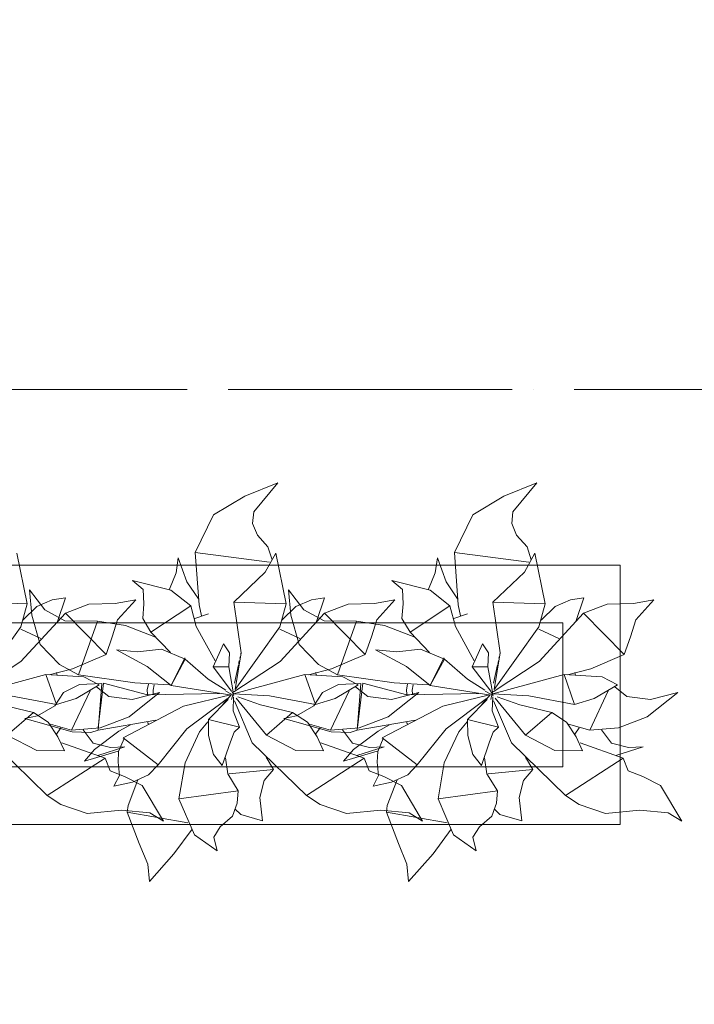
# Model space of a CAD drawing. Header units: millimetres. Extents: x -14761 to 157739, y -22400 to 107990.
# Tile 197 of 228: x 133019 to 134191, y 43933 to 45642. Entities that reach past the tile are written whole.
import ezdxf

# ---------------------------------------------------------------- set-up
doc = ezdxf.new("R2010")
doc.units = ezdxf.units.MM
doc.header["$MEASUREMENT"] = 0
doc.linetypes.add('Штриховая', pattern=[564.444447, 282.222223, -282.222223])
doc.linetypes.add('Штрихпунктирная', pattern=[670.277762, 352.777767, -176.388884, 0, -141.111112])
for name, color, linetype in [('Интерьер - Мебель', 7, 'Continuous'), ('Элемент Модели - Зона', 7, 'Continuous'), ('Элемент Модели - Оси', 7, 'Continuous')]:
    doc.layers.add(name, color=color, linetype=linetype)

msp = doc.modelspace()

# ---------------------------------------------------------------- linework, layer by layer
at = {"layer": 'Интерьер - Мебель', "color": 252, "linetype": 'Continuous', "lineweight": 5}
for p, q in [((133467.7, 44838.1), (133410.4, 44814.6)), ((133467.7, 44838.1), (133410.4, 44814.6)), ((133467.7, 44838.1), (133426, 44787.3)), ((133467.7, 44838.1), (133426, 44787.3)), ((133917.7, 44838.1), (133860.4, 44814.6)), ((133917.7, 44838.1), (133860.4, 44814.6)), ((133917.7, 44838.1), (133876, 44787.3)), ((133917.7, 44838.1), (133876, 44787.3)), ((133410.4, 44814.6), (133356.1, 44782.1)), ((133410.4, 44814.6), (133356.1, 44782.1)), ((133860.4, 44814.6), (133806.1, 44782.1)), ((133860.4, 44814.6), (133806.1, 44782.1)), ((133426, 44787.3), (133423.9, 44767.3)), ((133426, 44787.3), (133423.9, 44767.3)), ((133876, 44787.3), (133873.9, 44767.3)), ((133876, 44787.3), (133873.9, 44767.3)), ((133356.1, 44782.1), (133324.3, 44716.7)), ((133356.1, 44782.1), (133324.3, 44716.7)), ((133423.9, 44767.3), (133432.2, 44746.8)), ((133423.9, 44767.3), (133432.2, 44746.8)), ((133806.1, 44782.1), (133774.3, 44716.7)), ((133806.1, 44782.1), (133774.3, 44716.7)), ((133873.9, 44767.3), (133882.2, 44746.8)), ((133873.9, 44767.3), (133882.2, 44746.8)), ((133432.2, 44746.8), (133450.5, 44727)), ((133432.2, 44746.8), (133450.5, 44727)), ((133882.2, 44746.8), (133900.5, 44727)), ((133882.2, 44746.8), (133900.5, 44727)), ((133014.2, 44716), (133032.2, 44627.9)), ((133014.2, 44716), (133032.2, 44627.9)), ((133324.3, 44716.7), (133453.3, 44700.4)), ((133324.3, 44716.7), (133331.1, 44626.1)), ((133324.3, 44716.7), (133453.3, 44700.4)), ((133324.3, 44716.7), (133331.1, 44626.1)), ((133464.2, 44716), (133445.9, 44682.8)), ((133464.2, 44716), (133445.9, 44682.8)), ((133450.5, 44727), (133457.8, 44704.2)), ((133450.5, 44727), (133457.8, 44704.2)), ((133464.2, 44716), (133482.2, 44627.9)), ((133464.2, 44716), (133482.2, 44627.9)), ((133774.3, 44716.7), (133903.3, 44700.4)), ((133774.3, 44716.7), (133781.1, 44626.1)), ((133774.3, 44716.7), (133903.3, 44700.4)), ((133774.3, 44716.7), (133781.1, 44626.1)), ((133914.2, 44716), (133895.9, 44682.8)), ((133914.2, 44716), (133895.9, 44682.8)), ((133900.5, 44727), (133907.8, 44704.2)), ((133900.5, 44727), (133907.8, 44704.2)), ((133914.2, 44716), (133932.2, 44627.9)), ((133914.2, 44716), (133932.2, 44627.9)), ((133294.8, 44707.6), (133291.2, 44681.7)), ((133294.8, 44707.6), (133291.2, 44681.7)), ((133294.8, 44707.6), (133309.8, 44666.2)), ((133294.8, 44707.6), (133309.8, 44666.2)), ((133744.8, 44707.6), (133741.2, 44681.7)), ((133744.8, 44707.6), (133741.2, 44681.7)), ((133744.8, 44707.6), (133759.8, 44666.2)), ((133744.8, 44707.6), (133759.8, 44666.2)), ((133291.2, 44681.7), (133279.5, 44653.1)), ((133291.2, 44681.7), (133279.5, 44653.1)), ((133445.9, 44682.8), (133391.1, 44630.6)), ((133445.9, 44682.8), (133391.1, 44630.6)), ((133741.2, 44681.7), (133729.5, 44653.1)), ((133741.2, 44681.7), (133729.5, 44653.1)), ((133895.9, 44682.8), (133841.1, 44630.6)), ((133895.9, 44682.8), (133841.1, 44630.6)), ((133215.4, 44668.2), (133234, 44652.7)), ((133215.4, 44668.2), (133282, 44651.8)), ((133215.4, 44668.2), (133234, 44652.7)), ((133215.4, 44668.2), (133282, 44651.8)), ((133309.8, 44666.2), (133329.7, 44636.8)), ((133309.8, 44666.2), (133329.7, 44636.8)), ((133665.4, 44668.2), (133684, 44652.7)), ((133665.4, 44668.2), (133732, 44651.8)), ((133665.4, 44668.2), (133684, 44652.7)), ((133665.4, 44668.2), (133732, 44651.8)), ((133759.8, 44666.2), (133779.7, 44636.8)), ((133759.8, 44666.2), (133779.7, 44636.8)), ((133036.5, 44652.1), (133040.3, 44608.3)), ((133036.5, 44652.1), (133063, 44617.4)), ((133036.5, 44652.1), (133040.3, 44608.3)), ((133036.5, 44652.1), (133063, 44617.4)), ((133234, 44652.7), (133235.2, 44627.8)), ((133234, 44652.7), (133235.2, 44627.8)), ((133282, 44651.8), (133316.4, 44624.4)), ((133282, 44651.8), (133316.4, 44624.4)), ((133486.5, 44652.1), (133490.3, 44608.3)), ((133486.5, 44652.1), (133513, 44617.4)), ((133486.5, 44652.1), (133490.3, 44608.3)), ((133486.5, 44652.1), (133513, 44617.4)), ((133684, 44652.7), (133685.2, 44627.8)), ((133684, 44652.7), (133685.2, 44627.8)), ((133732, 44651.8), (133766.4, 44624.4)), ((133732, 44651.8), (133766.4, 44624.4)), ((132941.1, 44630.6), (133032.2, 44627.9)), ((132941.1, 44630.6), (133032.2, 44627.9)), ((133076.1, 44634.5), (133049.1, 44623.1)), ((133076.1, 44634.5), (133049.1, 44623.1)), ((133098.9, 44638), (133076.1, 44634.5)), ((133098.9, 44638), (133076.1, 44634.5)), ((133098.9, 44638), (133085.1, 44597)), ((133098.9, 44638), (133085.1, 44597)), ((133220.9, 44634.9), (133185.4, 44628.7)), ((133220.9, 44634.9), (133185.4, 44628.7)), ((133220.9, 44634.9), (133189.4, 44600.3)), ((133220.9, 44634.9), (133189.4, 44600.3)), ((133391.1, 44630.6), (133482.2, 44627.9)), ((133391.1, 44630.6), (133403.9, 44542.7)), ((133391.1, 44630.6), (133482.2, 44627.9)), ((133391.1, 44630.6), (133403.9, 44542.7)), ((133526.1, 44634.5), (133499.1, 44623.1)), ((133526.1, 44634.5), (133499.1, 44623.1)), ((133548.9, 44638), (133526.1, 44634.5)), ((133548.9, 44638), (133526.1, 44634.5)), ((133548.9, 44638), (133535.1, 44597)), ((133548.9, 44638), (133535.1, 44597)), ((133670.9, 44634.9), (133635.4, 44628.7)), ((133670.9, 44634.9), (133635.4, 44628.7)), ((133670.9, 44634.9), (133639.4, 44600.3)), ((133670.9, 44634.9), (133639.4, 44600.3)), ((133841.1, 44630.6), (133932.2, 44627.9)), ((133841.1, 44630.6), (133853.9, 44542.7)), ((133841.1, 44630.6), (133932.2, 44627.9)), ((133841.1, 44630.6), (133853.9, 44542.7)), ((133976.1, 44634.5), (133949.1, 44623.1)), ((133976.1, 44634.5), (133949.1, 44623.1)), ((133998.9, 44638), (133976.1, 44634.5)), ((133998.9, 44638), (133976.1, 44634.5)), ((133998.9, 44638), (133985.1, 44597)), ((133998.9, 44638), (133985.1, 44597)), ((134120.9, 44634.9), (134085.4, 44628.7)), ((134120.9, 44634.9), (134085.4, 44628.7)), ((134120.9, 44634.9), (134089.4, 44600.3)), ((134120.9, 44634.9), (134089.4, 44600.3)), ((133032.2, 44627.9), (133021.2, 44587.9)), ((133032.2, 44627.9), (133021.2, 44587.9)), ((133049.1, 44623.1), (133024.9, 44599.3)), ((133049.1, 44623.1), (133024.9, 44599.3)), ((133063, 44617.4), (133098, 44598.4)), ((133063, 44617.4), (133098, 44598.4)), ((133139.8, 44627.3), (133098.8, 44611.5)), ((133139.8, 44627.3), (133098.8, 44611.5)), ((133185.4, 44628.7), (133139.8, 44627.3)), ((133185.4, 44628.7), (133139.8, 44627.3)), ((133235.2, 44627.8), (133233.1, 44602.3)), ((133235.2, 44627.8), (133233.1, 44602.3)), ((133316.4, 44624.4), (133247.4, 44578.9)), ((133316.4, 44624.4), (133247.4, 44578.9)), ((133316.4, 44624.4), (133326.1, 44588.8)), ((133316.4, 44624.4), (133326.1, 44588.8)), ((133331.1, 44626.1), (133335.1, 44607.1)), ((133331.1, 44626.1), (133335.1, 44607.1)), ((133482.2, 44627.9), (133471.2, 44587.9)), ((133482.2, 44627.9), (133471.2, 44587.9)), ((133499.1, 44623.1), (133474.9, 44599.3)), ((133499.1, 44623.1), (133474.9, 44599.3)), ((133513, 44617.4), (133548, 44598.4)), ((133513, 44617.4), (133548, 44598.4)), ((133589.8, 44627.3), (133548.8, 44611.5)), ((133589.8, 44627.3), (133548.8, 44611.5)), ((133635.4, 44628.7), (133589.8, 44627.3)), ((133635.4, 44628.7), (133589.8, 44627.3)), ((133685.2, 44627.8), (133683.1, 44602.3)), ((133685.2, 44627.8), (133683.1, 44602.3)), ((133766.4, 44624.4), (133697.4, 44578.9)), ((133766.4, 44624.4), (133697.4, 44578.9)), ((133766.4, 44624.4), (133776.1, 44588.8)), ((133766.4, 44624.4), (133776.1, 44588.8)), ((133781.1, 44626.1), (133785.1, 44607.1)), ((133781.1, 44626.1), (133785.1, 44607.1)), ((133932.2, 44627.9), (133921.2, 44587.9)), ((133932.2, 44627.9), (133921.2, 44587.9)), ((133949.1, 44623.1), (133924.9, 44599.3)), ((133949.1, 44623.1), (133924.9, 44599.3)), ((134039.8, 44627.3), (133998.8, 44611.5)), ((134039.8, 44627.3), (133998.8, 44611.5)), ((134085.4, 44628.7), (134039.8, 44627.3)), ((134085.4, 44628.7), (134039.8, 44627.3)), ((133098.8, 44611.5), (133021.7, 44528)), ((133098.8, 44611.5), (133021.7, 44528)), ((133040.3, 44608.3), (133055, 44557.1)), ((133040.3, 44608.3), (133055, 44557.1)), ((133098, 44598.4), (133154.4, 44598)), ((133098, 44598.4), (133154.4, 44598)), ((133098.8, 44611.5), (133169.4, 44540.2)), ((133098.8, 44611.5), (133169.4, 44540.2)), ((133154.4, 44598), (133121.4, 44504.4)), ((133154.4, 44598), (133121.4, 44504.4)), ((133154.4, 44598), (133202.9, 44590.2)), ((133154.4, 44598), (133202.9, 44590.2)), ((133189.4, 44600.3), (133180.2, 44570.4)), ((133189.4, 44600.3), (133180.2, 44570.4)), ((133233.1, 44602.3), (133247.4, 44578.9)), ((133233.1, 44602.3), (133247.4, 44578.9)), ((133347.3, 44610.4), (133323.4, 44602.2)), ((133347.3, 44610.4), (133323.4, 44602.2)), ((133548.8, 44611.5), (133471.7, 44528)), ((133548.8, 44611.5), (133471.7, 44528)), ((133490.3, 44608.3), (133505, 44557.1)), ((133490.3, 44608.3), (133505, 44557.1)), ((133548, 44598.4), (133604.4, 44598)), ((133548, 44598.4), (133604.4, 44598)), ((133548.8, 44611.5), (133619.4, 44540.2)), ((133548.8, 44611.5), (133619.4, 44540.2)), ((133604.4, 44598), (133571.4, 44504.4)), ((133604.4, 44598), (133571.4, 44504.4)), ((133604.4, 44598), (133652.9, 44590.2)), ((133604.4, 44598), (133652.9, 44590.2)), ((133639.4, 44600.3), (133630.2, 44570.4)), ((133639.4, 44600.3), (133630.2, 44570.4)), ((133683.1, 44602.3), (133697.4, 44578.9)), ((133683.1, 44602.3), (133697.4, 44578.9)), ((133797.3, 44610.4), (133773.4, 44602.2)), ((133797.3, 44610.4), (133773.4, 44602.2)), ((133998.8, 44611.5), (133921.7, 44528)), ((133998.8, 44611.5), (133921.7, 44528)), ((133998.8, 44611.5), (134069.4, 44540.2)), ((133998.8, 44611.5), (134069.4, 44540.2)), ((134089.4, 44600.3), (134080.2, 44570.4)), ((134089.4, 44600.3), (134080.2, 44570.4)), ((133021.2, 44587.9), (132943.6, 44479.2)), ((133021.2, 44587.9), (132943.6, 44479.2)), ((133021.2, 44583.6), (133055.9, 44567.7)), ((133021.2, 44583.6), (133055.9, 44567.7)), ((133202.9, 44590.2), (133255.5, 44569.9)), ((133202.9, 44590.2), (133255.5, 44569.9)), ((133247.4, 44578.9), (133281.3, 44543.4)), ((133247.4, 44578.9), (133281.3, 44543.4)), ((133326.1, 44588.8), (133358.7, 44528.9)), ((133326.1, 44588.8), (133358.7, 44528.9)), ((133471.2, 44587.9), (133393.6, 44479.2)), ((133471.2, 44587.9), (133393.6, 44479.2)), ((133471.2, 44583.6), (133505.9, 44567.7)), ((133471.2, 44583.6), (133505.9, 44567.7)), ((133652.9, 44590.2), (133705.5, 44569.9)), ((133652.9, 44590.2), (133705.5, 44569.9)), ((133697.4, 44578.9), (133731.3, 44543.4)), ((133697.4, 44578.9), (133731.3, 44543.4)), ((133776.1, 44588.8), (133808.7, 44528.9)), ((133776.1, 44588.8), (133808.7, 44528.9)), ((133921.2, 44587.9), (133843.6, 44479.2)), ((133921.2, 44587.9), (133843.6, 44479.2)), ((133921.2, 44583.6), (133955.9, 44567.7)), ((133921.2, 44583.6), (133955.9, 44567.7)), ((133180.2, 44570.4), (133169.4, 44540.2)), ((133180.2, 44570.4), (133169.4, 44540.2)), ((133630.2, 44570.4), (133619.4, 44540.2)), ((133630.2, 44570.4), (133619.4, 44540.2)), ((134080.2, 44570.4), (134069.4, 44540.2)), ((134080.2, 44570.4), (134069.4, 44540.2)), ((133055, 44557.1), (133088.3, 44522.4)), ((133055, 44557.1), (133088.3, 44522.4)), ((133187.5, 44547.9), (133224.3, 44544.6)), ((133187.5, 44547.9), (133241.1, 44519)), ((133187.5, 44547.9), (133224.3, 44544.6)), ((133187.5, 44547.9), (133241.1, 44519)), ((133265.5, 44549.3), (133224.3, 44544.6)), ((133265.5, 44549.3), (133224.3, 44544.6)), ((133265.5, 44549.3), (133306.9, 44531.7)), ((133265.5, 44549.3), (133306.9, 44531.7)), ((133373.3, 44558.5), (133355.4, 44518.4)), ((133373.3, 44558.5), (133355.4, 44518.4)), ((133373.3, 44558.5), (133383.5, 44542.6)), ((133373.3, 44558.5), (133383.5, 44542.6)), ((133505, 44557.1), (133538.3, 44522.4)), ((133505, 44557.1), (133538.3, 44522.4)), ((133637.5, 44547.9), (133674.3, 44544.6)), ((133637.5, 44547.9), (133691.1, 44519)), ((133637.5, 44547.9), (133674.3, 44544.6)), ((133637.5, 44547.9), (133691.1, 44519)), ((133715.5, 44549.3), (133674.3, 44544.6)), ((133715.5, 44549.3), (133674.3, 44544.6)), ((133715.5, 44549.3), (133756.9, 44531.7)), ((133715.5, 44549.3), (133756.9, 44531.7)), ((133823.3, 44558.5), (133805.4, 44518.4)), ((133823.3, 44558.5), (133805.4, 44518.4)), ((133823.3, 44558.5), (133833.5, 44542.6)), ((133823.3, 44558.5), (133833.5, 44542.6)), ((133021.7, 44528), (132941.6, 44475.3)), ((133021.7, 44528), (132941.6, 44475.3)), ((133169.4, 44540.2), (133111, 44515.1)), ((133169.4, 44540.2), (133111, 44515.1)), ((133306, 44534.3), (133282.3, 44486)), ((133306, 44534.3), (133282.3, 44486)), ((133306.9, 44531.7), (133282.3, 44486)), ((133306.9, 44531.7), (133282.3, 44486)), ((133306, 44534.3), (133306.9, 44531.7)), ((133306, 44534.3), (133306.9, 44531.7)), ((133306.9, 44531.7), (133347, 44497.1)), ((133306.9, 44531.7), (133347, 44497.1)), ((133383.5, 44542.6), (133382.6, 44518.7)), ((133383.5, 44542.6), (133382.6, 44518.7)), ((133471.7, 44528), (133391.6, 44475.3)), ((133471.7, 44528), (133391.6, 44475.3)), ((133403.9, 44542.7), (133393.6, 44479.2)), ((133403.9, 44542.7), (133393.6, 44479.2)), ((133400.7, 44528.9), (133399.7, 44524.5)), ((133400.7, 44528.9), (133399.7, 44524.5)), ((133402.1, 44535.6), (133401.7, 44533.4)), ((133402.1, 44535.6), (133401.7, 44533.4)), ((133403.6, 44542.3), (133403.4, 44541.2)), ((133403.6, 44542.3), (133403.4, 44541.2)), ((133619.4, 44540.2), (133561, 44515.1)), ((133619.4, 44540.2), (133561, 44515.1)), ((133756, 44534.3), (133732.3, 44486)), ((133756, 44534.3), (133732.3, 44486)), ((133756.9, 44531.7), (133732.3, 44486)), ((133756.9, 44531.7), (133732.3, 44486)), ((133756, 44534.3), (133756.9, 44531.7)), ((133756, 44534.3), (133756.9, 44531.7)), ((133756.9, 44531.7), (133797, 44497.1)), ((133756.9, 44531.7), (133797, 44497.1)), ((133833.5, 44542.6), (133832.6, 44518.7)), ((133833.5, 44542.6), (133832.6, 44518.7)), ((133921.7, 44528), (133841.6, 44475.3)), ((133921.7, 44528), (133841.6, 44475.3)), ((133853.9, 44542.7), (133843.6, 44479.2)), ((133853.9, 44542.7), (133843.6, 44479.2)), ((133850.7, 44528.9), (133849.7, 44524.5)), ((133850.7, 44528.9), (133849.7, 44524.5)), ((133852.1, 44535.6), (133851.7, 44533.4)), ((133852.1, 44535.6), (133851.7, 44533.4)), ((133853.6, 44542.3), (133853.4, 44541.2)), ((133853.6, 44542.3), (133853.4, 44541.2)), ((134069.4, 44540.2), (134011, 44515.1)), ((134069.4, 44540.2), (134011, 44515.1)), ((133111, 44515.1), (133070.8, 44504.8)), ((133111, 44515.1), (133070.8, 44504.8)), ((133088.3, 44522.4), (133121.4, 44504.4)), ((133088.3, 44522.4), (133121.4, 44504.4)), ((133241.1, 44519), (133282.3, 44486)), ((133241.1, 44519), (133282.3, 44486)), ((133382.6, 44518.7), (133355.4, 44518.4)), ((133382.6, 44518.7), (133355.4, 44518.4)), ((133355.4, 44518.4), (133387.5, 44476.1)), ((133355.4, 44518.4), (133387.5, 44476.1)), ((133382.6, 44518.7), (133390.9, 44471.6)), ((133382.6, 44518.7), (133390.9, 44471.6)), ((133399.2, 44522.2), (133392.2, 44489.9)), ((133399.2, 44522.2), (133392.2, 44489.9)), ((133561, 44515.1), (133520.8, 44504.8)), ((133561, 44515.1), (133520.8, 44504.8)), ((133538.3, 44522.4), (133571.4, 44504.4)), ((133538.3, 44522.4), (133571.4, 44504.4)), ((133691.1, 44519), (133732.3, 44486)), ((133691.1, 44519), (133732.3, 44486)), ((133832.6, 44518.7), (133805.4, 44518.4)), ((133832.6, 44518.7), (133805.4, 44518.4)), ((133805.4, 44518.4), (133837.5, 44476.1)), ((133805.4, 44518.4), (133837.5, 44476.1)), ((133832.6, 44518.7), (133840.9, 44471.6)), ((133832.6, 44518.7), (133840.9, 44471.6)), ((133849.2, 44522.2), (133842.2, 44489.9)), ((133849.2, 44522.2), (133842.2, 44489.9)), ((134011, 44515.1), (133970.8, 44504.8)), ((134011, 44515.1), (133970.8, 44504.8)), ((133064.8, 44505.2), (132940.9, 44471.6)), ((133064.8, 44505.2), (132940.9, 44471.6)), ((133064.8, 44505.2), (133130.8, 44501.2)), ((133064.8, 44505.2), (133083.1, 44453.4)), ((133064.8, 44505.2), (133130.8, 44501.2)), ((133064.8, 44505.2), (133083.1, 44453.4)), ((133083.4, 44508.4), (133084.8, 44504.1)), ((133083.4, 44508.4), (133084.8, 44504.1)), ((133121.4, 44504.4), (133219.5, 44490.6)), ((133121.4, 44504.4), (133219.5, 44490.6)), ((133130.8, 44501.2), (133157.4, 44487.4)), ((133130.8, 44501.2), (133157.4, 44487.4)), ((133347, 44497.1), (133377.3, 44477.9)), ((133347, 44497.1), (133377.3, 44477.9)), ((133514.8, 44505.2), (133390.9, 44471.6)), ((133514.8, 44505.2), (133390.9, 44471.6)), ((133514.8, 44505.2), (133580.8, 44501.2)), ((133514.8, 44505.2), (133533.1, 44453.4)), ((133514.8, 44505.2), (133580.8, 44501.2)), ((133514.8, 44505.2), (133533.1, 44453.4)), ((133533.4, 44508.4), (133534.8, 44504.1)), ((133533.4, 44508.4), (133534.8, 44504.1)), ((133571.4, 44504.4), (133669.5, 44490.6)), ((133571.4, 44504.4), (133669.5, 44490.6)), ((133580.8, 44501.2), (133607.4, 44487.4)), ((133580.8, 44501.2), (133607.4, 44487.4)), ((133797, 44497.1), (133827.3, 44477.9)), ((133797, 44497.1), (133827.3, 44477.9)), ((133964.8, 44505.2), (133840.9, 44471.6)), ((133964.8, 44505.2), (133840.9, 44471.6)), ((133964.8, 44505.2), (134030.8, 44501.2)), ((133964.8, 44505.2), (133983.1, 44453.4)), ((133964.8, 44505.2), (134030.8, 44501.2)), ((133964.8, 44505.2), (133983.1, 44453.4)), ((133983.4, 44508.4), (133984.8, 44504.1)), ((133983.4, 44508.4), (133984.8, 44504.1)), ((134030.8, 44501.2), (134057.4, 44487.4)), ((134030.8, 44501.2), (134057.4, 44487.4)), ((133123.2, 44488.1), (133095.4, 44473.8)), ((133123.2, 44488.1), (133095.4, 44473.8)), ((133141.6, 44476.7), (133109.3, 44408.8)), ((133141.6, 44476.7), (133109.3, 44408.8)), ((133157.4, 44487.4), (133117.3, 44463.5)), ((133157.4, 44487.4), (133117.3, 44463.5)), ((133161.9, 44489.4), (133123.2, 44488.1)), ((133161.9, 44489.4), (133123.2, 44488.1)), ((133152.7, 44483.6), (133174, 44467.3)), ((133152.7, 44483.6), (133174, 44467.3)), ((133161.9, 44489.4), (133155.5, 44408.6)), ((133161.9, 44489.4), (133155.5, 44408.6)), ((133165.1, 44490.1), (133156, 44413)), ((133165.1, 44490.1), (133156, 44413)), ((133165.1, 44490.1), (133241.6, 44470.2)), ((133165.1, 44490.1), (133241.6, 44470.2)), ((133219.5, 44490.6), (133279.5, 44487.4)), ((133219.5, 44490.6), (133279.5, 44487.4)), ((133243.1, 44488.7), (133241.1, 44478.6)), ((133243.1, 44488.7), (133241.1, 44478.6)), ((133241.1, 44478.6), (133241.6, 44470.8)), ((133241.1, 44478.6), (133241.6, 44470.8)), ((133253, 44487.4), (133251.1, 44478.2)), ((133253, 44487.4), (133251.1, 44478.2)), ((133251.1, 44478.2), (133251.5, 44471.6)), ((133251.1, 44478.2), (133251.5, 44471.6)), ((133282.3, 44486), (133384.4, 44470.1)), ((133282.3, 44486), (133384.4, 44470.1)), ((133377.5, 44476.4), (133391.4, 44469)), ((133377.5, 44476.4), (133391.4, 44469)), ((133573.2, 44488.1), (133545.4, 44473.8)), ((133573.2, 44488.1), (133545.4, 44473.8)), ((133591.6, 44476.7), (133559.3, 44408.8)), ((133591.6, 44476.7), (133559.3, 44408.8)), ((133607.4, 44487.4), (133567.3, 44463.5)), ((133607.4, 44487.4), (133567.3, 44463.5)), ((133611.9, 44489.4), (133573.2, 44488.1)), ((133611.9, 44489.4), (133573.2, 44488.1)), ((133602.7, 44483.6), (133624, 44467.3)), ((133602.7, 44483.6), (133624, 44467.3)), ((133611.9, 44489.4), (133605.5, 44408.6)), ((133611.9, 44489.4), (133605.5, 44408.6)), ((133615.1, 44490.1), (133606, 44413)), ((133615.1, 44490.1), (133606, 44413)), ((133615.1, 44490.1), (133691.6, 44470.2)), ((133615.1, 44490.1), (133691.6, 44470.2)), ((133669.5, 44490.6), (133729.5, 44487.4)), ((133669.5, 44490.6), (133729.5, 44487.4)), ((133693.1, 44488.7), (133691.1, 44478.6)), ((133693.1, 44488.7), (133691.1, 44478.6)), ((133691.1, 44478.6), (133691.6, 44470.8)), ((133691.1, 44478.6), (133691.6, 44470.8)), ((133703, 44487.4), (133701.1, 44478.2)), ((133703, 44487.4), (133701.1, 44478.2)), ((133701.1, 44478.2), (133701.5, 44471.6)), ((133701.1, 44478.2), (133701.5, 44471.6)), ((133732.3, 44486), (133834.4, 44470.1)), ((133732.3, 44486), (133834.4, 44470.1)), ((133827.5, 44476.4), (133841.4, 44469)), ((133827.5, 44476.4), (133841.4, 44469)), ((134041.6, 44476.7), (134009.3, 44408.8)), ((134041.6, 44476.7), (134009.3, 44408.8)), ((134057.4, 44487.4), (134017.3, 44463.5)), ((134057.4, 44487.4), (134017.3, 44463.5)), ((134052.7, 44483.6), (134074, 44467.3)), ((134052.7, 44483.6), (134074, 44467.3)), ((133003.3, 44468.3), (133083.1, 44453.4)), ((133003.3, 44468.3), (133083.1, 44453.4)), ((133095.4, 44473.8), (133080.5, 44451)), ((133095.4, 44473.8), (133080.5, 44451)), ((133117.3, 44463.5), (133083.1, 44453.4)), ((133117.3, 44463.5), (133083.1, 44453.4)), ((133174, 44467.3), (133214.9, 44462.1)), ((133174, 44467.3), (133214.9, 44462.1)), ((133262.3, 44473.7), (133209.3, 44431.6)), ((133262.3, 44473.7), (133209.3, 44431.6)), ((133262.3, 44473.7), (133214.9, 44462.1)), ((133262.3, 44473.7), (133214.9, 44462.1)), ((133366.5, 44472.4), (133241.6, 44470.2)), ((133366.5, 44472.4), (133241.6, 44470.2)), ((133385.3, 44470.2), (133304, 44450.2)), ((133385.3, 44470.2), (133304, 44450.2)), ((133380.1, 44463.5), (133309.8, 44411)), ((133380.1, 44463.5), (133309.8, 44411)), ((133381.2, 44461.8), (133347.1, 44427.4)), ((133381.2, 44461.8), (133347.1, 44427.4)), ((133386.5, 44469.9), (133372.1, 44453)), ((133386.5, 44469.9), (133372.1, 44453)), ((133389.3, 44469.9), (133387.4, 44462)), ((133389.3, 44469.9), (133387.4, 44462)), ((133387.8, 44475.6), (133391.4, 44469)), ((133387.8, 44475.6), (133391.4, 44469)), ((133390.4, 44474.4), (133389.9, 44472.2)), ((133390.4, 44474.4), (133389.9, 44472.2)), ((133390.1, 44472.7), (133390.9, 44471.6)), ((133390.1, 44472.7), (133390.9, 44471.6)), ((133390.8, 44466.2), (133390.1, 44442.2)), ((133390.8, 44466.2), (133390.1, 44442.2)), ((133390.9, 44471.6), (133453.3, 44468.3)), ((133390.9, 44471.6), (133453.3, 44468.3)), ((133392.4, 44459.7), (133423.3, 44386.6)), ((133392.4, 44459.7), (133423.3, 44386.6)), ((133395.1, 44464.4), (133447.9, 44400.2)), ((133395.1, 44464.4), (133447.9, 44400.2)), ((133398.4, 44466.5), (133437.9, 44452.5)), ((133398.4, 44466.5), (133437.9, 44452.5)), ((133453.3, 44468.3), (133533.1, 44453.4)), ((133453.3, 44468.3), (133533.1, 44453.4)), ((133545.4, 44473.8), (133530.5, 44451)), ((133545.4, 44473.8), (133530.5, 44451)), ((133567.3, 44463.5), (133533.1, 44453.4)), ((133567.3, 44463.5), (133533.1, 44453.4)), ((133624, 44467.3), (133664.9, 44462.1)), ((133624, 44467.3), (133664.9, 44462.1)), ((133712.3, 44473.7), (133659.3, 44431.6)), ((133712.3, 44473.7), (133659.3, 44431.6)), ((133712.3, 44473.7), (133664.9, 44462.1)), ((133712.3, 44473.7), (133664.9, 44462.1)), ((133816.5, 44472.4), (133691.6, 44470.2)), ((133816.5, 44472.4), (133691.6, 44470.2)), ((133835.3, 44470.2), (133754, 44450.2)), ((133835.3, 44470.2), (133754, 44450.2)), ((133830.1, 44463.5), (133759.8, 44411)), ((133830.1, 44463.5), (133759.8, 44411)), ((133831.2, 44461.8), (133797.1, 44427.4)), ((133831.2, 44461.8), (133797.1, 44427.4)), ((133836.5, 44469.9), (133822.1, 44453)), ((133836.5, 44469.9), (133822.1, 44453)), ((133839.3, 44469.9), (133837.4, 44462)), ((133839.3, 44469.9), (133837.4, 44462)), ((133837.8, 44475.6), (133841.4, 44469)), ((133837.8, 44475.6), (133841.4, 44469)), ((133840.4, 44474.4), (133839.9, 44472.2)), ((133840.4, 44474.4), (133839.9, 44472.2)), ((133840.1, 44472.7), (133840.9, 44471.6)), ((133840.1, 44472.7), (133840.9, 44471.6)), ((133840.8, 44466.2), (133840.1, 44442.2)), ((133840.8, 44466.2), (133840.1, 44442.2)), ((133840.9, 44471.6), (133903.3, 44468.3)), ((133840.9, 44471.6), (133903.3, 44468.3)), ((133842.4, 44459.7), (133873.3, 44386.6)), ((133842.4, 44459.7), (133873.3, 44386.6)), ((133845.1, 44464.4), (133897.9, 44400.2)), ((133845.1, 44464.4), (133897.9, 44400.2)), ((133848.4, 44466.5), (133887.9, 44452.5)), ((133848.4, 44466.5), (133887.9, 44452.5)), ((133903.3, 44468.3), (133983.1, 44453.4)), ((133903.3, 44468.3), (133983.1, 44453.4)), ((134017.3, 44463.5), (133983.1, 44453.4)), ((134017.3, 44463.5), (133983.1, 44453.4)), ((134074, 44467.3), (134114.9, 44462.1)), ((134074, 44467.3), (134114.9, 44462.1)), ((134162.3, 44473.7), (134109.3, 44431.6)), ((134162.3, 44473.7), (134109.3, 44431.6)), ((134162.3, 44473.7), (134114.9, 44462.1)), ((134162.3, 44473.7), (134114.9, 44462.1)), ((132987.9, 44452.5), (133043.3, 44439.2)), ((132987.9, 44452.5), (133043.3, 44439.2)), ((133080.5, 44451), (133050.4, 44433.4)), ((133080.5, 44451), (133050.4, 44433.4)), ((133304, 44450.2), (133198.9, 44395.6)), ((133304, 44450.2), (133198.9, 44395.6)), ((133390.1, 44442.2), (133400.9, 44413.8)), ((133390.1, 44442.2), (133400.9, 44413.8)), ((133437.9, 44452.5), (133493.3, 44439.2)), ((133437.9, 44452.5), (133493.3, 44439.2)), ((133530.5, 44451), (133500.4, 44433.4)), ((133530.5, 44451), (133500.4, 44433.4)), ((133754, 44450.2), (133648.9, 44395.6)), ((133754, 44450.2), (133648.9, 44395.6)), ((133840.1, 44442.2), (133850.9, 44413.8)), ((133840.1, 44442.2), (133850.9, 44413.8)), ((133887.9, 44452.5), (133943.3, 44439.2)), ((133887.9, 44452.5), (133943.3, 44439.2)), ((133043.3, 44439.2), (132997.9, 44400.2)), ((133043.3, 44439.2), (132997.9, 44400.2)), ((133050.4, 44433.4), (133028.1, 44428.6)), ((133050.4, 44433.4), (133028.1, 44428.6)), ((133028.1, 44428.6), (133110.3, 44405.9)), ((133028.1, 44428.6), (133110.3, 44405.9)), ((133043.3, 44439.2), (133069.1, 44422.5)), ((133043.3, 44439.2), (133069.1, 44422.5)), ((133256.1, 44426.1), (133155.5, 44408.6)), ((133256.1, 44426.1), (133155.5, 44408.6)), ((133209.3, 44431.6), (133159.2, 44412.5)), ((133209.3, 44431.6), (133159.2, 44412.5)), ((133347.1, 44427.4), (133400.9, 44413.8)), ((133347.1, 44427.4), (133347.5, 44399.6)), ((133347.1, 44427.4), (133400.9, 44413.8)), ((133347.1, 44427.4), (133347.5, 44399.6)), ((133493.3, 44439.2), (133447.9, 44400.2)), ((133493.3, 44439.2), (133447.9, 44400.2)), ((133500.4, 44433.4), (133478.1, 44428.6)), ((133500.4, 44433.4), (133478.1, 44428.6)), ((133478.1, 44428.6), (133560.3, 44405.9)), ((133478.1, 44428.6), (133560.3, 44405.9)), ((133493.3, 44439.2), (133519.1, 44422.5)), ((133493.3, 44439.2), (133519.1, 44422.5)), ((133706.1, 44426.1), (133605.5, 44408.6)), ((133706.1, 44426.1), (133605.5, 44408.6)), ((133659.3, 44431.6), (133609.2, 44412.5)), ((133659.3, 44431.6), (133609.2, 44412.5)), ((133797.1, 44427.4), (133850.9, 44413.8)), ((133797.1, 44427.4), (133797.5, 44399.6)), ((133797.1, 44427.4), (133850.9, 44413.8)), ((133797.1, 44427.4), (133797.5, 44399.6)), ((133943.3, 44439.2), (133897.9, 44400.2)), ((133943.3, 44439.2), (133897.9, 44400.2)), ((133943.3, 44439.2), (133969.1, 44422.5)), ((133943.3, 44439.2), (133969.1, 44422.5)), ((134109.3, 44431.6), (134059.2, 44412.5)), ((134109.3, 44431.6), (134059.2, 44412.5)), ((133069.1, 44422.5), (133085.9, 44396.8)), ((133069.1, 44422.5), (133085.9, 44396.8)), ((133072.7, 44419), (133109.3, 44408.8)), ((133072.7, 44419), (133109.3, 44408.8)), ((133091, 44412.8), (133083.2, 44401.7)), ((133091, 44412.8), (133083.2, 44401.7)), ((133159.2, 44412.5), (133109.3, 44408.8)), ((133159.2, 44412.5), (133109.3, 44408.8)), ((133129.8, 44409.2), (133147.2, 44386.2)), ((133129.8, 44409.2), (133147.2, 44386.2)), ((133155.5, 44408.6), (133143.2, 44404.5)), ((133155.5, 44408.6), (133143.2, 44404.5)), ((133211.9, 44418), (133191.9, 44406.6)), ((133211.9, 44418), (133191.9, 44406.6)), ((133241.4, 44421.7), (133242.9, 44419.5)), ((133241.4, 44421.7), (133242.9, 44419.5)), ((133309.8, 44411), (133259.9, 44348.7)), ((133309.8, 44411), (133259.9, 44348.7)), ((133346.3, 44422.9), (133331.8, 44406)), ((133346.3, 44422.9), (133331.8, 44406)), ((133400.9, 44413.8), (133391.8, 44404.9)), ((133400.9, 44413.8), (133391.8, 44404.9)), ((133519.1, 44422.5), (133535.9, 44396.8)), ((133519.1, 44422.5), (133535.9, 44396.8)), ((133522.7, 44419), (133559.3, 44408.8)), ((133522.7, 44419), (133559.3, 44408.8)), ((133541, 44412.8), (133533.2, 44401.7)), ((133541, 44412.8), (133533.2, 44401.7)), ((133609.2, 44412.5), (133559.3, 44408.8)), ((133609.2, 44412.5), (133559.3, 44408.8)), ((133579.8, 44409.2), (133597.2, 44386.2)), ((133579.8, 44409.2), (133597.2, 44386.2)), ((133605.5, 44408.6), (133593.2, 44404.5)), ((133605.5, 44408.6), (133593.2, 44404.5)), ((133661.9, 44418), (133641.9, 44406.6)), ((133661.9, 44418), (133641.9, 44406.6)), ((133691.4, 44421.7), (133692.9, 44419.5)), ((133691.4, 44421.7), (133692.9, 44419.5)), ((133759.8, 44411), (133709.9, 44348.7)), ((133759.8, 44411), (133709.9, 44348.7)), ((133796.3, 44422.9), (133781.8, 44406)), ((133796.3, 44422.9), (133781.8, 44406)), ((133850.9, 44413.8), (133841.8, 44404.9)), ((133850.9, 44413.8), (133841.8, 44404.9)), ((133969.1, 44422.5), (133985.9, 44396.8)), ((133969.1, 44422.5), (133985.9, 44396.8)), ((133972.7, 44419), (134009.3, 44408.8)), ((133972.7, 44419), (134009.3, 44408.8)), ((133991, 44412.8), (133983.2, 44401.7)), ((133991, 44412.8), (133983.2, 44401.7)), ((134059.2, 44412.5), (134009.3, 44408.8)), ((134059.2, 44412.5), (134009.3, 44408.8)), ((134029.8, 44409.2), (134047.2, 44386.2)), ((134029.8, 44409.2), (134047.2, 44386.2)), ((132997.9, 44400.2), (133049, 44373.5)), ((132997.9, 44400.2), (133049, 44373.5)), ((133085.9, 44396.8), (133097, 44372.7)), ((133085.9, 44396.8), (133097, 44372.7)), ((133110.3, 44405.9), (133143.2, 44404.5)), ((133110.3, 44405.9), (133143.2, 44404.5)), ((133191.9, 44406.6), (133149.2, 44375.1)), ((133191.9, 44406.6), (133149.2, 44375.1)), ((133200.9, 44394), (133191.2, 44371.6)), ((133200.9, 44394), (133191.2, 44371.6)), ((133198.9, 44395.6), (133259.9, 44348.7)), ((133198.9, 44395.6), (133259.9, 44348.7)), ((133331.8, 44406), (133306.6, 44351.8)), ((133331.8, 44406), (133306.6, 44351.8)), ((133347.5, 44399.6), (133356.2, 44366.1)), ((133347.5, 44399.6), (133356.2, 44366.1)), ((133391.8, 44404.9), (133385.3, 44388.2)), ((133391.8, 44404.9), (133385.3, 44388.2)), ((133447.9, 44400.2), (133499, 44373.5)), ((133447.9, 44400.2), (133499, 44373.5)), ((133535.9, 44396.8), (133547, 44372.7)), ((133535.9, 44396.8), (133547, 44372.7)), ((133560.3, 44405.9), (133593.2, 44404.5)), ((133560.3, 44405.9), (133593.2, 44404.5)), ((133641.9, 44406.6), (133599.2, 44375.1)), ((133641.9, 44406.6), (133599.2, 44375.1)), ((133650.9, 44394), (133641.2, 44371.6)), ((133650.9, 44394), (133641.2, 44371.6)), ((133648.9, 44395.6), (133709.9, 44348.7)), ((133648.9, 44395.6), (133709.9, 44348.7)), ((133781.8, 44406), (133756.6, 44351.8)), ((133781.8, 44406), (133756.6, 44351.8)), ((133797.5, 44399.6), (133806.2, 44366.1)), ((133797.5, 44399.6), (133806.2, 44366.1)), ((133841.8, 44404.9), (133835.3, 44388.2)), ((133841.8, 44404.9), (133835.3, 44388.2)), ((133897.9, 44400.2), (133949, 44373.5)), ((133897.9, 44400.2), (133949, 44373.5)), ((133985.9, 44396.8), (133997, 44372.7)), ((133985.9, 44396.8), (133997, 44372.7)), ((132973.3, 44386.6), (133067.3, 44295.2)), ((132973.3, 44386.6), (133067.3, 44295.2)), ((133049, 44373.5), (133097, 44372.7)), ((133049, 44373.5), (133097, 44372.7)), ((133092.6, 44386.8), (133167.6, 44359.9)), ((133092.6, 44386.8), (133167.6, 44359.9)), ((133149.2, 44375.1), (133131.9, 44354.7)), ((133149.2, 44375.1), (133131.9, 44354.7)), ((133147.2, 44386.2), (133176.9, 44378.7)), ((133147.2, 44386.2), (133176.9, 44378.7)), ((133202.1, 44379.9), (133154.9, 44364.9)), ((133202.1, 44379.9), (133154.9, 44364.9)), ((133202.1, 44379.9), (133176.9, 44378.7)), ((133202.1, 44379.9), (133176.9, 44378.7)), ((133385.3, 44388.2), (133371.1, 44347.5)), ((133385.3, 44388.2), (133371.1, 44347.5)), ((133423.3, 44386.6), (133517.3, 44295.2)), ((133423.3, 44386.6), (133517.3, 44295.2)), ((133499, 44373.5), (133547, 44372.7)), ((133499, 44373.5), (133547, 44372.7)), ((133542.6, 44386.8), (133617.6, 44359.9)), ((133542.6, 44386.8), (133617.6, 44359.9)), ((133599.2, 44375.1), (133581.9, 44354.7)), ((133599.2, 44375.1), (133581.9, 44354.7)), ((133597.2, 44386.2), (133626.9, 44378.7)), ((133597.2, 44386.2), (133626.9, 44378.7)), ((133652.1, 44379.9), (133604.9, 44364.9)), ((133652.1, 44379.9), (133604.9, 44364.9)), ((133652.1, 44379.9), (133626.9, 44378.7)), ((133652.1, 44379.9), (133626.9, 44378.7)), ((133835.3, 44388.2), (133821.1, 44347.5)), ((133835.3, 44388.2), (133821.1, 44347.5)), ((133873.3, 44386.6), (133967.3, 44295.2)), ((133873.3, 44386.6), (133967.3, 44295.2)), ((133949, 44373.5), (133997, 44372.7)), ((133949, 44373.5), (133997, 44372.7)), ((133992.6, 44386.8), (134067.6, 44359.9)), ((133992.6, 44386.8), (134067.6, 44359.9)), ((134047.2, 44386.2), (134076.9, 44378.7)), ((134047.2, 44386.2), (134076.9, 44378.7)), ((134102.1, 44379.9), (134054.9, 44364.9)), ((134102.1, 44379.9), (134054.9, 44364.9)), ((134102.1, 44379.9), (134076.9, 44378.7)), ((134102.1, 44379.9), (134076.9, 44378.7)), ((133167.6, 44359.9), (133067.3, 44295.2)), ((133167.6, 44359.9), (133067.3, 44295.2)), ((133190.5, 44372.2), (133131.9, 44354.7)), ((133190.5, 44372.2), (133131.9, 44354.7)), ((133167.6, 44359.9), (133176.3, 44338.1)), ((133167.6, 44359.9), (133176.3, 44338.1)), ((133191.2, 44371.6), (133190.3, 44353.3)), ((133191.2, 44371.6), (133190.3, 44353.3)), ((133356.2, 44366.1), (133371.1, 44347.5)), ((133356.2, 44366.1), (133371.1, 44347.5)), ((133376.6, 44360.4), (133380.9, 44332.8)), ((133376.6, 44360.4), (133380.9, 44332.8)), ((133447.7, 44361.5), (133460.3, 44340.1)), ((133447.7, 44361.5), (133460.3, 44340.1)), ((133451.3, 44359.7), (133448.5, 44358.9)), ((133451.3, 44359.7), (133448.5, 44358.9)), ((133617.6, 44359.9), (133517.3, 44295.2)), ((133617.6, 44359.9), (133517.3, 44295.2)), ((133640.5, 44372.2), (133581.9, 44354.7)), ((133640.5, 44372.2), (133581.9, 44354.7)), ((133617.6, 44359.9), (133626.3, 44338.1)), ((133617.6, 44359.9), (133626.3, 44338.1)), ((133641.2, 44371.6), (133640.3, 44353.3)), ((133641.2, 44371.6), (133640.3, 44353.3)), ((133806.2, 44366.1), (133821.1, 44347.5)), ((133806.2, 44366.1), (133821.1, 44347.5)), ((133826.6, 44360.4), (133830.9, 44332.8)), ((133826.6, 44360.4), (133830.9, 44332.8)), ((133897.7, 44361.5), (133910.3, 44340.1)), ((133897.7, 44361.5), (133910.3, 44340.1)), ((133901.3, 44359.7), (133898.5, 44358.9)), ((133901.3, 44359.7), (133898.5, 44358.9)), ((134067.6, 44359.9), (133967.3, 44295.2)), ((134067.6, 44359.9), (133967.3, 44295.2)), ((134067.6, 44359.9), (134076.3, 44338.1)), ((134067.6, 44359.9), (134076.3, 44338.1)), ((133190.3, 44353.3), (133192.6, 44330.1)), ((133190.3, 44353.3), (133192.6, 44330.1)), ((133259.9, 44348.7), (133243.3, 44331.2)), ((133259.9, 44348.7), (133243.3, 44331.2)), ((133306.6, 44351.8), (133295.9, 44289.5)), ((133306.6, 44351.8), (133295.9, 44289.5)), ((133460.3, 44340.1), (133383.1, 44332.9)), ((133460.3, 44340.1), (133383.1, 44332.9)), ((133460.3, 44340.1), (133444.2, 44321.3)), ((133460.3, 44340.1), (133444.2, 44321.3)), ((133640.3, 44353.3), (133642.6, 44330.1)), ((133640.3, 44353.3), (133642.6, 44330.1)), ((133709.9, 44348.7), (133693.3, 44331.2)), ((133709.9, 44348.7), (133693.3, 44331.2)), ((133756.6, 44351.8), (133745.9, 44289.5)), ((133756.6, 44351.8), (133745.9, 44289.5)), ((133910.3, 44340.1), (133833.1, 44332.9)), ((133910.3, 44340.1), (133833.1, 44332.9)), ((133910.3, 44340.1), (133894.2, 44321.3)), ((133910.3, 44340.1), (133894.2, 44321.3)), ((133176.3, 44338.1), (133201.6, 44328.2)), ((133176.3, 44338.1), (133201.6, 44328.2)), ((133192.6, 44330.1), (133183.2, 44311.3)), ((133192.6, 44330.1), (133183.2, 44311.3)), ((133201.6, 44328.2), (133232.2, 44312.5)), ((133201.6, 44328.2), (133232.2, 44312.5)), ((133224.7, 44322.4), (133207.7, 44277.6)), ((133224.7, 44322.4), (133207.7, 44277.6)), ((133243.3, 44331.2), (133215.1, 44318.2)), ((133243.3, 44331.2), (133215.1, 44318.2)), ((133380.9, 44332.8), (133398.9, 44303.2)), ((133380.9, 44332.8), (133398.9, 44303.2)), ((133626.3, 44338.1), (133651.6, 44328.2)), ((133626.3, 44338.1), (133651.6, 44328.2)), ((133642.6, 44330.1), (133633.2, 44311.3)), ((133642.6, 44330.1), (133633.2, 44311.3)), ((133651.6, 44328.2), (133682.2, 44312.5)), ((133651.6, 44328.2), (133682.2, 44312.5)), ((133674.7, 44322.4), (133657.7, 44277.6)), ((133674.7, 44322.4), (133657.7, 44277.6)), ((133693.3, 44331.2), (133665.1, 44318.2)), ((133693.3, 44331.2), (133665.1, 44318.2)), ((133830.9, 44332.8), (133848.9, 44303.2)), ((133830.9, 44332.8), (133848.9, 44303.2)), ((134076.3, 44338.1), (134101.6, 44328.2)), ((134076.3, 44338.1), (134101.6, 44328.2)), ((134101.6, 44328.2), (134132.2, 44312.5)), ((134101.6, 44328.2), (134132.2, 44312.5)), ((133215.1, 44318.2), (133183.2, 44311.3)), ((133215.1, 44318.2), (133183.2, 44311.3)), ((133232.2, 44312.5), (133269.1, 44250.7)), ((133232.2, 44312.5), (133269.1, 44250.7)), ((133444.2, 44321.3), (133436.6, 44291.8)), ((133444.2, 44321.3), (133436.6, 44291.8)), ((133665.1, 44318.2), (133633.2, 44311.3)), ((133665.1, 44318.2), (133633.2, 44311.3)), ((133682.2, 44312.5), (133719.1, 44250.7)), ((133682.2, 44312.5), (133719.1, 44250.7)), ((133894.2, 44321.3), (133886.6, 44291.8)), ((133894.2, 44321.3), (133886.6, 44291.8)), ((134132.2, 44312.5), (134169.1, 44250.7)), ((134132.2, 44312.5), (134169.1, 44250.7)), ((133067.3, 44295.2), (133091.1, 44279.4)), ((133067.3, 44295.2), (133091.1, 44279.4)), ((133398.9, 44303.2), (133295.9, 44289.5)), ((133398.9, 44303.2), (133295.9, 44289.5)), ((133295.9, 44289.5), (133322.8, 44227)), ((133295.9, 44289.5), (133322.8, 44227)), ((133398.9, 44303.2), (133397.2, 44282)), ((133398.9, 44303.2), (133397.2, 44282)), ((133436.6, 44291.8), (133441.2, 44251)), ((133436.6, 44291.8), (133441.2, 44251)), ((133517.3, 44295.2), (133541.1, 44279.4)), ((133517.3, 44295.2), (133541.1, 44279.4)), ((133848.9, 44303.2), (133745.9, 44289.5)), ((133848.9, 44303.2), (133745.9, 44289.5)), ((133745.9, 44289.5), (133772.8, 44227)), ((133745.9, 44289.5), (133772.8, 44227)), ((133848.9, 44303.2), (133847.2, 44282)), ((133848.9, 44303.2), (133847.2, 44282)), ((133886.6, 44291.8), (133891.2, 44251)), ((133886.6, 44291.8), (133891.2, 44251)), ((133967.3, 44295.2), (133991.1, 44279.4)), ((133967.3, 44295.2), (133991.1, 44279.4)), ((133091.1, 44279.4), (133136.9, 44264.1)), ((133091.1, 44279.4), (133136.9, 44264.1)), ((133207.7, 44277.6), (133206.3, 44266.1)), ((133207.7, 44277.6), (133206.3, 44266.1)), ((133397.2, 44282), (133389.1, 44259.3)), ((133397.2, 44282), (133389.1, 44259.3)), ((133393.2, 44272.3), (133403.4, 44262.4)), ((133393.2, 44272.3), (133403.4, 44262.4)), ((133541.1, 44279.4), (133586.9, 44264.1)), ((133541.1, 44279.4), (133586.9, 44264.1)), ((133657.7, 44277.6), (133656.3, 44266.1)), ((133657.7, 44277.6), (133656.3, 44266.1)), ((133847.2, 44282), (133839.1, 44259.3)), ((133847.2, 44282), (133839.1, 44259.3)), ((133843.2, 44272.3), (133853.4, 44262.4)), ((133843.2, 44272.3), (133853.4, 44262.4)), ((133991.1, 44279.4), (134036.9, 44264.1)), ((133991.1, 44279.4), (134036.9, 44264.1)), ((133196.4, 44269.9), (133136.9, 44264.1)), ((133196.4, 44269.9), (133136.9, 44264.1)), ((133196.4, 44269.9), (133245.7, 44265.2)), ((133196.4, 44269.9), (133245.7, 44265.2)), ((133206.3, 44266.1), (133311.6, 44248)), ((133206.3, 44266.1), (133227, 44212)), ((133206.3, 44266.1), (133311.6, 44248)), ((133206.3, 44266.1), (133227, 44212)), ((133245.7, 44265.2), (133269.1, 44250.7)), ((133245.7, 44265.2), (133269.1, 44250.7)), ((133389.1, 44259.3), (133367.8, 44240.8)), ((133389.1, 44259.3), (133367.8, 44240.8)), ((133403.4, 44262.4), (133441.2, 44251)), ((133403.4, 44262.4), (133441.2, 44251)), ((133646.4, 44269.9), (133586.9, 44264.1)), ((133646.4, 44269.9), (133586.9, 44264.1)), ((133646.4, 44269.9), (133695.7, 44265.2)), ((133646.4, 44269.9), (133695.7, 44265.2)), ((133656.3, 44266.1), (133761.6, 44248)), ((133656.3, 44266.1), (133677, 44212)), ((133656.3, 44266.1), (133761.6, 44248)), ((133656.3, 44266.1), (133677, 44212)), ((133695.7, 44265.2), (133719.1, 44250.7)), ((133695.7, 44265.2), (133719.1, 44250.7)), ((133839.1, 44259.3), (133817.8, 44240.8)), ((133839.1, 44259.3), (133817.8, 44240.8)), ((133853.4, 44262.4), (133891.2, 44251)), ((133853.4, 44262.4), (133891.2, 44251)), ((134096.4, 44269.9), (134036.9, 44264.1)), ((134096.4, 44269.9), (134036.9, 44264.1)), ((134096.4, 44269.9), (134145.7, 44265.2)), ((134096.4, 44269.9), (134145.7, 44265.2)), ((134145.7, 44265.2), (134169.1, 44250.7)), ((134145.7, 44265.2), (134169.1, 44250.7)), ((133367.8, 44240.8), (133356.4, 44223)), ((133367.8, 44240.8), (133356.4, 44223)), ((133817.8, 44240.8), (133806.4, 44223)), ((133817.8, 44240.8), (133806.4, 44223)), ((133318.7, 44236.6), (133287.3, 44194.2)), ((133318.7, 44236.6), (133287.3, 44194.2)), ((133322.8, 44227), (133362.4, 44199.2)), ((133322.8, 44227), (133362.4, 44199.2)), ((133356.4, 44223), (133362.4, 44199.2)), ((133356.4, 44223), (133362.4, 44199.2)), ((133768.7, 44236.6), (133737.3, 44194.2)), ((133768.7, 44236.6), (133737.3, 44194.2)), ((133772.8, 44227), (133812.4, 44199.2)), ((133772.8, 44227), (133812.4, 44199.2)), ((133806.4, 44223), (133812.4, 44199.2)), ((133806.4, 44223), (133812.4, 44199.2)), ((133227, 44212), (133241.9, 44176.1)), ((133227, 44212), (133241.9, 44176.1)), ((133677, 44212), (133691.9, 44176.1)), ((133677, 44212), (133691.9, 44176.1)), ((133287.3, 44194.2), (133244.8, 44146.1)), ((133287.3, 44194.2), (133244.8, 44146.1)), ((133737.3, 44194.2), (133694.8, 44146.1)), ((133737.3, 44194.2), (133694.8, 44146.1)), ((133241.9, 44176.1), (133244.8, 44146.1)), ((133241.9, 44176.1), (133244.8, 44146.1)), ((133691.9, 44176.1), (133694.8, 44146.1)), ((133691.9, 44176.1), (133694.8, 44146.1))]:
    msp.add_line(p, q, dxfattribs=at)
at = {"layer": 'Интерьер - Мебель', "color": 7, "linetype": 'Continuous', "lineweight": 15}
for p, q in [((134062.4, 44695.1), (132262.4, 44695.1)), ((134062.4, 44245.1), (134062.4, 44695.1)), ((133962.4, 44595.1), (132362.4, 44595.1)), ((133962.4, 44345.1), (133962.4, 44595.1)), ((132362.4, 44345.1), (133962.4, 44345.1)), ((132262.4, 44245.1), (134062.4, 44245.1))]:
    msp.add_line(p, q, dxfattribs=at)
at = {"layer": 'Элемент Модели - Зона', "color": 7, "linetype": 'Штриховая', "lineweight": 15, "flags": 128}
for points in [[(36150, 44957.4), (36110, 44957.4), (36110, 36320), (41880.3, 36320), (41880.3, 39141.6), (45142.5, 42405.1), (45156.7, 42391), (45156.7, 42420), (63300, 42420), (63300, 42400), (77399.7, 42400), (77399.7, 42420), (114081.4, 42420), (117316.7, 39176.5), (117320.1, 38841.9), (117320.1, 36305), (117360, 36305), (117360, 34300), (117120, 34300), (117120, 35700), (116700, 35700), (116700, 36100), (108300, 36100), (108300, 35700), (107700, 35700), (107700, 36100), (99320, 36100), (99320, 26970), (107700, 26970), (107700, 27650), (108300, 27650), (108300, 26460), (112380, 26460), (112380, 27370), (112500, 27370), (112500, 21180.1), (117120, 21180.1), (117120, 26250), (116650, 26250), (116650, 27750), (117120, 27750), (117120, 32800), (117360, 32800), (117360, 20150.1), (117120, 20150.1), (117120, 20940.1), (99320, 20940.1), (99320, 14650.1), (117120, 14650.1), (117120, 17700.1), (116700.1, 17700.1), (116700.1, 18325.6), (117120, 18325.6), (117120, 18650.1), (117360, 18650.1), (117360, 18320.1), (120850, 18320.1), (120850, 37205.1), (120238.9, 37205.1), (120238.9, 45000), (125700, 45000), (125700, 45300), (126300, 45300), (126300, 45000), (141025, 45000), (141025, 45100), (140125, 45100), (140125, 47500), (132700, 47500), (132700, 53680), (130530, 53680), (130530, 54300), (129182.9, 54300), (126300, 54300), (126300, 53700), (125700, 53700), (125700, 54212.5), (124799.8, 54212.5), (117300, 54212.5), (117300, 53700), (116700, 53700), (116700, 54212.5), (108300, 54212.5), (108300, 53700), (107700, 53700), (107700, 54212.5), (99300, 54212.5), (99300, 53700), (98700, 53700), (98700, 54212.5), (90650, 54212.5), (90650, 53700), (90050, 53700), (89950, 53700), (89950, 48632.8), (77450.1, 48632.8), (77450.1, 53800), (77450.1, 61690), (77460.1, 61690), (77460.1, 67850), (74720, 67850), (74720, 59730), (73964.5, 59730), (73964.5, 54212), (72300.1, 54212), (72300.1, 53700), (71700.1, 53700), (71700.1, 54212), (63300, 54212), (63300, 53700), (62700, 53700), (62700, 54212), (61025, 54212), (61025, 46500), (61025, 45000), (54300, 45000), (54300, 44700), (53700, 44700), (53700, 45000), (45300, 45000), (45300, 44700), (44700, 44700), (44700, 45000), (36750, 45000), (36750, 44700), (36150, 44700)], [(120850, 18309.2), (120850, 18300.1), (122410, 18300.1), (122410, 18320.1), (125725, 18320.1), (125725, 24100), (125700, 24100), (125700, 25600), (125725, 25600), (125725, 26250), (125650, 26250), (125650, 27750), (125725, 27750), (125725, 28400), (125700, 28400), (125700, 29900), (125725, 29900), (125725, 35700), (125700, 35700), (125700, 36300), (126300, 36300), (126300, 35825), (134700, 35825), (134700, 36300), (135300, 36300), (135300, 35825), (141025, 35825), (141025, 45000), (138380.7, 45000), (135300, 45000), (135300, 44700), (134700, 44700), (134700, 45000), (126300, 45000), (126300, 44700), (125700, 44700), (125700, 45000), (122696.3, 45000), (122696.3, 42752.3), (124332.5, 42752.3), (124332.5, 39578.1), (122696.3, 39578.1), (122696.3, 37205.1), (120850, 37205.1)]]:
    msp.add_lwpolyline(points, close=True, dxfattribs=at)
at = {"layer": 'Элемент Модели - Оси', "color": 7, "linetype": 'Штрихпунктирная', "lineweight": 15}
msp.add_line((-12760.6, 45000), (155650, 45000), dxfattribs=at)

doc.saveas('drawing.dxf')
